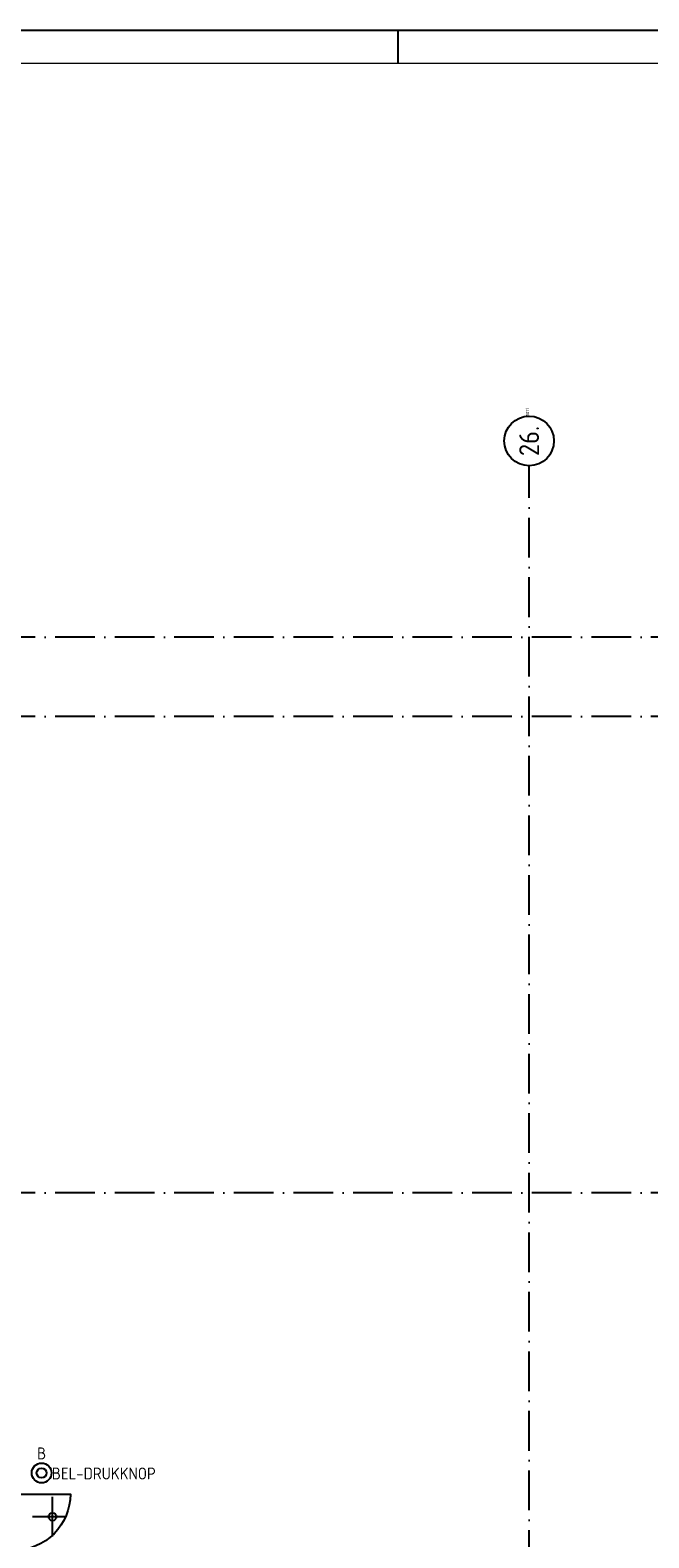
# Model space of a CAD drawing. Header units: millimetres. Extents: x -6587 to 170951, y 244 to 951952.
# Tile 21 of 102: x 34255 to 43601, y 61554 to 84344. Entities that reach past the tile are written whole.
import ezdxf
from ezdxf.enums import TextEntityAlignment as Align

# ---------------------------------------------------------------- set-up
doc = ezdxf.new("R2010")
doc.units = ezdxf.units.MM
doc.header["$LTSCALE"] = 100
doc.linetypes.add('DASHDOT', pattern=[9, 6, -1.5, 0, -1.5])
doc.layers.get('0').update_dxf_attribs({"linetype": 'CONTINUOUS'})
for name, color, linetype in [('AL$7----_STRAMIEN', 1, 'DASHDOT'), ('ALN-----_BLOCKNAAM', 2, 'CONTINUOUS'), ('BOUW', 8, 'CONTINUOUS'), ('EB6411--_ATTRIB', 2, 'CONTINUOUS'), ('EL6411--_DEURBEL', 3, 'CONTINUOUS'), ('LIJN025', 10, 'CONTINUOUS'), ('LIJN050', 90, 'CONTINUOUS'), ('TEKST25', 10, 'CONTINUOUS'), ('TEKST35', 50, 'CONTINUOUS'), ('TEKST50', 90, 'CONTINUOUS')]:
    doc.layers.add(name, color=color, linetype=linetype)
doc.styles.add('1_8', font='iso', dxfattribs={"width": 0.7, "height": 1.8})
doc.styles.add('ISO', font='ISO.SHX')
doc.styles.add('ROMAND', font='romand')
doc.styles.get("Standard").update_dxf_attribs({"font": 'iso.shx'})

# ---------------------------------------------------------------- blocks, each defined once
blk = doc.blocks.new('A0-G')
at = {"layer": 'LIJN025'}
blk.add_line((464, 836), (464, 841), dxfattribs=at)
blk.add_lwpolyline([(1189, 841), (1189, 0), (0, 0), (0, 841)], close=True, dxfattribs=at)
at = {"layer": 'LIJN050', "const_width": 0.2}
blk.add_lwpolyline([(1184, 836), (25, 836), (25, 5), (1184, 5)], close=True, dxfattribs=at)
at = {"layer": 'TEKST25', "style": 'ROMAND', "width": 2.899115}
blk.add_attdef('STATUS', text='', height=2.5, dxfattribs=at).set_placement((1143, 71.5), (1182, 71.5), align=Align.FIT)
at = {"layer": 'TEKST25', "style": 'ISO'}
for tag, p in [('E', (1144.25, 66)), ('NAAM-E', (1155.75, 66)), ('DATUM-E', (1174, 66)), ('D', (1144.25, 61)), ('NAAM-D', (1155.75, 61)), ('DATUM-D', (1174, 61)), ('C', (1144.25, 56)), ('NAAM-C', (1155.75, 56)), ('DATUM-C', (1174, 56)), ('B', (1144.25, 51)), ('NAAM-B', (1155.75, 51)), ('DATUM-B', (1174, 51)), ('A', (1144.25, 46)), ('NAAM-A', (1155.75, 46)), ('DATUM-A', (1174, 46))]:
    blk.add_attdef(tag, text='', height=2.5, dxfattribs=at).set_placement(p, align=Align.CENTER)
for tag, p in [('DATUM', (1021.75, 36.25)), ('SCHAAL', (1057, 36.25)), ('GETEKEND', (1087.25, 36.25)), ('GECONTOL.', (1122, 36.25)), ('FORMAAT', (1152.25, 28.25))]:
    blk.add_attdef(tag, p, '', height=2.5, dxfattribs=at)
at = {"layer": 'TEKST35', "style": 'ISO'}
for tag, p in [('PROJECT', (1023.5, 72.5)), ('PLAATS', (1023.5, 63.5)), ('INSTALLATIE-REGEL1', (1023.5, 52.5)), ('INSTALLATIE-REGEL2', (1023.5, 43.5))]:
    blk.add_attdef(tag, p, '', height=4, dxfattribs=at)
blk.add_attdef('PROJ.NR.', text='', height=4, dxfattribs=at).set_placement((1170, 23), align=Align.CENTER)
at = {"layer": 'TEKST50', "style": 'ISO'}
blk.add_attdef('FILE-NAAM', text='', height=5, dxfattribs=at).set_placement((1162.5, 7.5), align=Align.CENTER)
blk = doc.blocks.new('ES111410')
for radius in [1.5, 0.75]:
    blk.add_circle((0, 0), radius)
at = {"style": '1_8', "flags": 8}
for tag, p in [('NUMMER', (0, 5.5)), ('CODE', (0, 3))]:
    blk.add_attdef(tag, text='', height=1.8, dxfattribs=at).set_placement(p, align=Align.MIDDLE)
blk.add_attdef('M_CODE', text='', height=1.8, dxfattribs=at).set_placement((0, 0), align=Align.MIDDLE_CENTER)
blk = doc.blocks.new('1011')
at = {"layer": 'AL$7----_STRAMIEN', "color": 7, "linetype": 'Continuous'}
blk.add_circle((-750, 0), 750, dxfattribs=at)
at = {"layer": 'AL$7----_STRAMIEN', "color": 3, "linetype": 'Continuous'}
blk.add_attdef('STR-NAAM', text='', height=600, rotation=360, dxfattribs=at).set_placement((-750, 0), align=Align.MIDDLE)
at = {"layer": 'ALN-----_BLOCKNAAM', "linetype": 'Continuous'}
blk.add_text('1011', height=100, dxfattribs=at).set_placement((0, 0))

msp = doc.modelspace()

# ---------------------------------------------------------------- linework, layer by layer
at = {"layer": 'AL$7----_STRAMIEN', "color": 1}
for p, q in [((85637.6, 75168.7), (4582.9, 75168.7)), ((85637.6, 73968.7), (4558.9, 73968.7)), ((85637.6, 73968.7), (4562.2, 73968.7)), ((85637.6, 66768.7), (4198.5, 66768.7))]:
    msp.add_line(p, q, dxfattribs=at)
msp.add_lwpolyline([(41792.8, 36768.7), (41792.8, 77759.8)], dxfattribs=at)
msp.add_lwpolyline([(41792.8, 36768.7), (41792.8, 77759.8)], dxfattribs=at)
at = {"layer": 'BOUW'}
for p, q in [((34592.8, 61873.1), (34592.8, 62173.1)), ((34592.8, 61873.1), (34592.8, 62173.1)), ((34592.8, 61873.1), (34292.8, 61873.1)), ((34592.8, 61873.1), (34292.8, 61873.1)), ((34592.8, 61573.1), (34592.8, 61873.1)), ((34792.8, 61873.1), (34592.8, 61873.1)), ((34592.8, 61573.1), (34592.8, 61873.1)), ((34792.8, 61873.1), (34592.8, 61873.1))]:
    msp.add_line(p, q, dxfattribs=at)
msp.add_lwpolyline([(34017.8, 62214.1), (34863.1, 62214.1, -0.4142136), (34017.8, 61368.9, -0.4142136)], format="xyb", dxfattribs=at)
msp.add_circle((34592.8, 61873.1), 60, dxfattribs=at)
msp.add_circle((34592.8, 61873.1), 60, dxfattribs=at)

# ---------------------------------------------------------------- block references
at = {"xscale": 100, "yscale": 100, "zscale": 100}
msp.add_blockref('A0-G', (-6587, 243.8), dxfattribs=at)
at = {"layer": 'AL$7----_STRAMIEN', "xscale": 0.5, "yscale": 0.5, "zscale": 0.5, "rotation": 90}
msp.add_blockref('1011', (41792.8, 78509.8), dxfattribs=at).add_auto_attribs({'STR-NAAM': '26.'})
msp.add_blockref('1011', (41792.8, 78509.8), dxfattribs=at).add_auto_attribs({'STR-NAAM': '26.'})
at = {"layer": 'EL6411--_DEURBEL'}
ref = msp.add_blockref('ES111410', (34428, 62534.4), dxfattribs=dict(at, xscale=100, yscale=100, zscale=100))
ref.add_attrib('CODE', 'BEL-DRUKKNOP', dxfattribs={"layer": 'EB6411--_ATTRIB', "color": 1, "height": 180, "style": '1_8', "flags": 8}).set_placement((35367.7, 62526.6), align=Align.MIDDLE)
ref.add_attrib('NUMMER', 'B', dxfattribs={"layer": 'EB6411--_ATTRIB', "color": 1, "height": 180, "style": '1_8', "flags": 8}).set_placement((34428.9, 62830.3), align=Align.MIDDLE)

doc.saveas('drawing.dxf')
